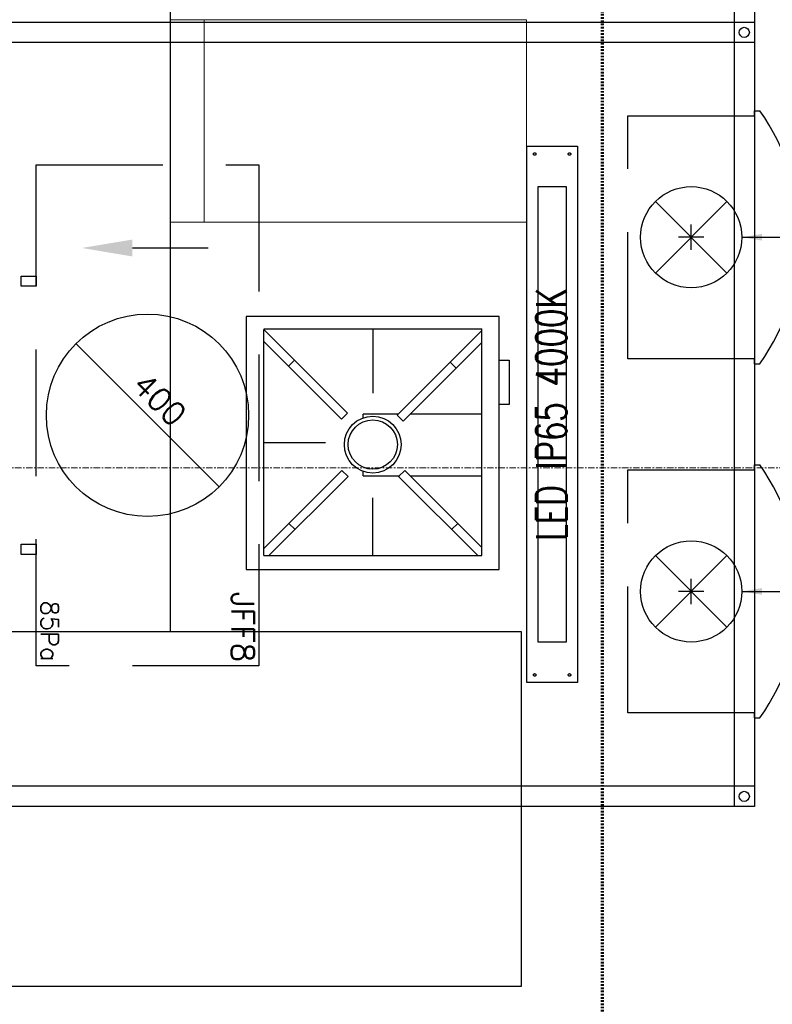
# Model space of a CAD drawing. Header units: millimetres. Extents: x -56641 to 6003, y -24465 to 16563.
# Tile 32 of 79: x -32766 to -31278, y -3453 to -1507. Entities that reach past the tile are written whole.
import ezdxf
from ezdxf.enums import TextEntityAlignment as Align

# ---------------------------------------------------------------- set-up
doc = ezdxf.new("R2010")
doc.units = ezdxf.units.MM
for name, pattern in [('HIDDEN', [375, 250, -125]), ('Kreska', [6.35, 3.175, -3.175]), ('Linia siatki', [22.225, 12.7, -3.175, 3.175, -3.175])]:
    doc.linetypes.add(name, pattern=pattern)
doc.layers.add('G-ANNO-SYMB', color=7, linetype='Continuous', lineweight=5)
doc.layers.add('S-GRID', color=7, linetype='Continuous', lineweight=5)
for name, color, linetype in [('JEVENHUUVA', 7, 'Continuous'), ('JEVENKATKOVIIVAT', 5, 'HIDDEN'), ('JEVENMITAT', 2, 'Continuous'), ('JEVENVALAISIN', 2, 'HIDDEN'), ('KATKOVIIVAT', 5, 'HIDDEN'), ('MITAT', 2, 'Continuous'), ('MUOTOVIIVAT', 7, 'Continuous')]:
    doc.layers.add(name, color=color, linetype=linetype)
doc.layers.add('Wyposażenie_meble nierdzewne', color=3, linetype='Continuous', lineweight=15, true_color=0x00ff00)
doc.layers.add('Wyposażenie_urządzenia grzewcze', color=1, linetype='Continuous', true_color=0xff0000)
doc.styles.add('ROMANS', font='romans')
doc.dimstyles.get("Standard").update_dxf_attribs({"dimtxt": 0.18, "dimasz": 0.18, "dimexe": 0.18, "dimexo": 0.0625, "dimgap": 0.09, "dimtad": 0, "dimtih": 1, "dimtoh": 1, "dimdec": 4, "dimzin": 0, "dimdsep": 46, "dimtxsty": 'Standard', "dimcen": 0.09, "dimadec": 0, "dimazin": 0, "dimtfac": 1, "dimtdec": 4, "dimtofl": 0, "dimtmove": 0, "dimatfit": 3, "dimfxl": 1, "dimtolj": 1, "dimtzin": 0, "dimarcsym": 0})

# ---------------------------------------------------------------- blocks, each defined once
blk = doc.blocks.new('T1G')
at = {"layer": 'Wyposażenie_urządzenia grzewcze'}
for p, q in [((2463.27, 1221.59), (2463.27, 1178.49)), ((2463.27, 1221.59), (2507.98, 1221.59)), ((2478.92, 1204.93), (2463.27, 1220.58)), ((2464.66, 1221.59), (2480.12, 1206.14)), ((2485.62, 1221.59), (2485.62, 1209.37)), ((2490.22, 1206.24), (2505.57, 1221.59)), ((2507.98, 1221.59), (2491.42, 1205.04)), ((2508.09, 1221.59), (2508.09, 1178.49)), ((2468.44, 1215.41), (2469.65, 1216.61)), ((2500.69, 1216.71), (2501.9, 1215.51)), ((2480.12, 1206.14), (2478.92, 1204.93)), ((2491.42, 1205.04), (2490.22, 1206.24)), ((2479.04, 1201.97), (2479.04, 1194.77)), ((2479.04, 1201.97), (2479.94, 1201.97)), ((2490.51, 1201.97), (2491.21, 1201.97)), ((2491.21, 1195.05), (2491.21, 1201.97)), ((2463.27, 1200.04), (2474.7, 1200.04)), ((2508.09, 1200.04), (2495.36, 1200.04)), ((2463.27, 1179.29), (2478.9, 1194.92)), ((2478.9, 1194.92), (2480.1, 1193.71)), ((2489.84, 1194.01), (2491.05, 1195.21)), ((2491.05, 1195.21), (2507.77, 1178.49)), ((2480.1, 1193.71), (2464.88, 1178.49)), ((2505.36, 1178.49), (2489.84, 1194.01)), ((2479.04, 1192.66), (2479.04, 1178.49)), ((2491.21, 1178.49), (2491.21, 1192.64)), ((2469.63, 1183.24), (2468.42, 1184.45)), ((2501.52, 1184.74), (2500.31, 1183.54)), ((2463.27, 1178.49), (2508.09, 1178.49))]:
    blk.add_line(p, q, dxfattribs=at)
for points in [[(2460.53, 1175.04), (2510.53, 1175.04), (2510.53, 1225.04), (2460.53, 1225.04)], [(2493.17, 1175.04), (2501.9, 1175.04), (2501.9, 1173.06), (2493.17, 1173.06)]]:
    blk.add_lwpolyline(points, close=True, dxfattribs=at)
for radius in [5.62, 4.87]:
    blk.add_circle((2485.22, 1200.04), radius, dxfattribs=at)
blk = doc.blocks.new('PL - 74')
at = {"layer": 'Wyposażenie_meble nierdzewne'}
blk.add_line((1895.06, -8938.31), (1855.06, -8938.31), dxfattribs=at)
blk.add_lwpolyline([(1855.06, -9002.07), (1895.06, -9002.07), (1895.06, -8931.57), (1855.06, -8931.57)], close=True, dxfattribs=at)
blk = doc.blocks.new('JCEFF')
at = {"layer": 'JEVENKATKOVIIVAT'}
for p, q in [((495, 0), (495, -440)), ((495, -440), (-495, -440)), ((-275, -440), (-255, -440)), ((-275, -470), (-275, -440)), ((-255, -440), (-255, -470)), ((255, -440), (275, -440)), ((255, -470), (255, -440)), ((275, -440), (275, -470)), ((-255, -470), (-275, -470)), ((275, -470), (255, -470))]:
    blk.add_line(p, q, dxfattribs=at)
at = {"layer": 'KATKOVIIVAT'}
for p, q in [((-495, 0), (495, 0)), ((-495, -440), (-495, 0))]:
    blk.add_line(p, q, dxfattribs=at)
at = {"layer": 'MUOTOVIIVAT'}
for p, q in [((-141.4, -361.4), (141.4, -78.6)), ((-330.7, -250), (-330.7, -100))]:
    blk.add_line(p, q, dxfattribs=at)
blk.add_circle((0, -220), 200, dxfattribs=at)
blk.add_solid([(-314, -250), (-347.3, -250), (-330.7, -350)], dxfattribs=at)
at = {"layer": 'MUOTOVIIVAT', "color": 7, "style": 'ROMANS'}
blk.add_text('400', height=45, rotation=45, dxfattribs=at).set_placement((-56.2, -252.9))
at = {"layer": 'MUOTOVIIVAT', "insert": (266.8, -9.1), "char_height": 45, "attachment_point": 1, "style": 'ROMANS'}
blk.add_mtext_dynamic_manual_height_columns('\\pxqr;JFF8', width=221.299, gutter_width=500, heights=[0], dxfattribs=at)
at = {"layer": 'MUOTOVIIVAT', "insert": (366.4, -395.8), "char_height": 35, "width": 129.622, "attachment_point": 1, "style": 'ROMANS'}
blk.add_mtext('85Pa', dxfattribs=at)
blk = doc.blocks.new('*U355')
at = {"layer": 'JEVENVALAISIN', "color": 5, "ltscale": 50}
blk.add_lwpolyline([(530, 0), (-530, 0), (-530, 100), (530, 100)], close=True, dxfattribs=at)
at = {"layer": 'JEVENVALAISIN', "color": 51, "ltscale": 50, "true_color": 0xf8f6b0}
blk.add_lwpolyline([(450, 22.5), (-450, 22.5), (-450, 77.5), (450, 77.5), (450, 22.5)], dxfattribs=at)
at = {"layer": 'JEVENVALAISIN', "color": 5, "ltscale": 50}
for centre in [(-515, 84.4), (514.5, 84.4), (-515, 15.6), (514.5, 15.6)]:
    blk.add_circle(centre, 2.5, dxfattribs=at)
at = {"layer": 'JEVENMITAT', "style": 'ROMANS', "width": 0.75}
blk.add_text('LED IP65 4000K', height=60, dxfattribs=at).set_placement((0, 51.7), align=Align.MIDDLE)
blk = doc.blocks.new('TULO330-200')
at = {"layer": 'KATKOVIIVAT'}
for p, q in [((-240, 0), (-240, 250)), ((-240, 250), (240, 250)), ((240, 250), (240, 0)), ((240, 0), (-240, 0))]:
    blk.add_line(p, q, dxfattribs=at)
at = {"layer": 'MITAT'}
for p, q in [((0, 100), (0, 150)), ((-25, 125), (25, 125))]:
    blk.add_line(p, q, dxfattribs=at)
at = {"layer": 'MUOTOVIIVAT'}
for p, q in [((-70.7, 195.7), (70.7, 54.3)), ((-70.7, 54.3), (70.7, 195.7)), ((-250, 0), (-250, -11)), ((-250, 0), (-240, 0)), ((240, 0), (250, 0)), ((250, 0), (250, -11))]:
    blk.add_line(p, q, dxfattribs=at)
blk.add_circle((0, 125), 100, dxfattribs=at)
blk.add_arc((0, 345), 435, 234.9205, 305.0795, dxfattribs=at)
at = {"layer": 'MITAT', "insert": (-71.6, -130), "char_height": 50, "attachment_point": 6, "style": 'ROMANS'}
blk.add_mtext('%%c200', dxfattribs=at)
at = {"layer": 'MITAT', "annotation_type": 0, "has_hookline": 1, "hookline_direction": 1, "text_width": 173.8}
blk.add_leader([(0, 25), (0, -175), (-51.6, -175)], dimstyle='Standard', override={"dimtxt": 40, "dimasz": 40, "dimexe": 40, "dimexo": 40, "dimgap": 20, "dimtad": 1, "dimtih": 0, "dimdec": 0, "dimtxsty": 'ROMANS', "dimcen": 25, "dimtdec": 1}, dxfattribs=at)

msp = doc.modelspace()

# ---------------------------------------------------------------- linework, layer by layer
at = {"color": 3}
for p, q in [((-32468.423, -306.513), (-32468.423, -2716.513)), ((-31773.423, -2716.513), (-33473.423, -2716.513)), ((-32468.423, -2716.513), (-32768.423, -2716.513)), ((-31773.423, -3416.513), (-31773.423, -2716.513)), ((-33473.423, -3416.513), (-31773.423, -3416.513))]:
    msp.add_line(p, q, dxfattribs=at)
at = {"layer": 'G-ANNO-SYMB', "linetype": 'Kreska', "lineweight": 70}
msp.add_line((-31613.016, -23094.679), (-31613.016, 9589.963), dxfattribs=at)
at = {"layer": 'JEVENHUUVA'}
msp.add_lwpolyline([(-33712.911, 38.487), (-31312.911, 38.487), (-31312.911, -3061.513), (-33712.911, -3061.513), (-33712.911, 38.487)], dxfattribs=at)
for centre in [(-31332.911, -1531.513), (-31332.911, -3041.513)]:
    msp.add_circle(centre, 10, dxfattribs=at)
at = {"layer": 'JEVENKATKOVIIVAT', "ltscale": 50}
for p, q in [((-31352.911, 38.487), (-31352.911, -3061.513)), ((-33712.911, -1511.513), (-31312.911, -1511.513)), ((-31312.911, -1551.513), (-33712.911, -1551.513)), ((-31312.911, -3021.513), (-33712.911, -3021.513))]:
    msp.add_line(p, q, dxfattribs=at)
at = {"layer": 'S-GRID', "linetype": 'Linia siatki'}
msp.add_line((-55866.741, -2392.407), (1287.74, -2392.407), dxfattribs=at)

# ---------------------------------------------------------------- block references
at = {"rotation": 89.99999999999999}
msp.add_blockref('*U355', (-31662.911, -2286.513), dxfattribs=at)
at = {"layer": 'JEVENHUUVA'}
for name, p, rotation in [('TULO330-200', (-31312.911, -1936.513), 89.99999999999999), ('JCEFF', (-32292.911, -2288.413), 270), ('TULO330-200', (-31312.911, -2636.513), 89.99999999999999)]:
    msp.add_blockref(name, p, dxfattribs=dict(at, rotation=rotation))
at = {"layer": 'Wyposażenie_meble nierdzewne', "xscale": 10, "yscale": 10, "zscale": 10, "rotation": 89.99999999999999}
msp.add_blockref('PL - 74', (-121784.079, -20457.158), dxfattribs=at)
at = {"layer": 'Wyposażenie_urządzenia grzewcze', "xscale": 10, "yscale": 10, "zscale": 10, "rotation": 90}
msp.add_blockref('T1G', (-20067.134, -27198.453), dxfattribs=at)

doc.saveas('drawing.dxf')
